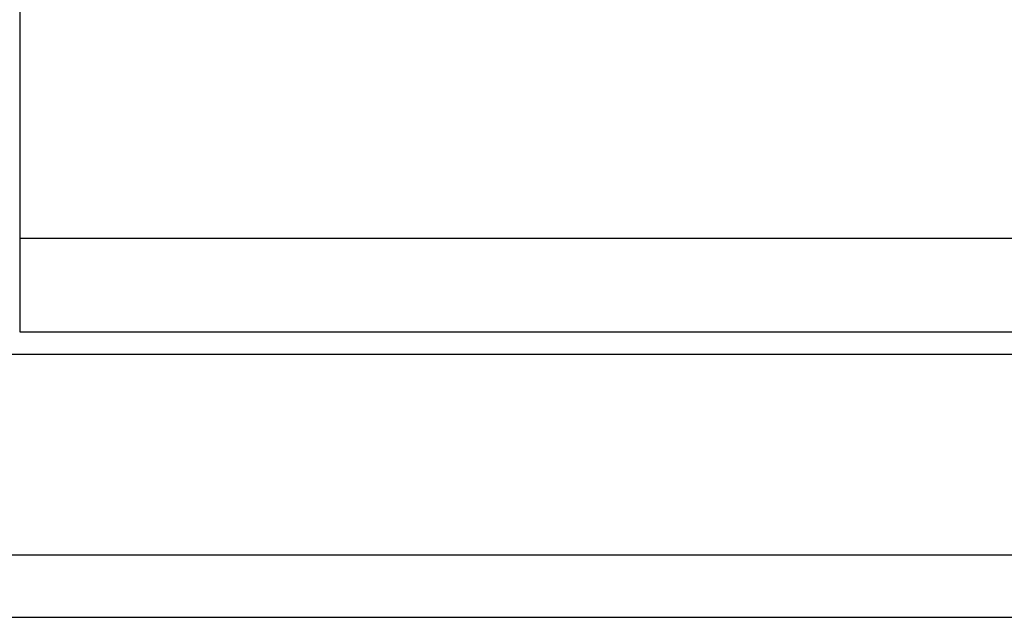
# Model space of a CAD drawing. Header units: millimetres. Extents: x 292 to 530, y -188 to -115.
# Tile 3 of 49: x 454.91 to 465.96, y -174.39 to -167.69. Entities that reach past the tile are written whole.
import ezdxf

# ---------------------------------------------------------------- set-up
doc = ezdxf.new("R2010")
doc.units = ezdxf.units.MM
doc.header["$LTSCALE"] = 0.1
doc.layers.add('OUT', color=3, linetype='CONTINUOUS')

msp = doc.modelspace()

# ---------------------------------------------------------------- linework, layer by layer
at = {"layer": 'OUT', "color": 0}
for p, q in [((454.915, -150.389), (454.915, -171.189)), ((454.915, -170.139), (477.815, -170.139)), ((454.915, -171.189), (477.815, -171.189)), ((399.779, -171.439), (530.365, -171.439)), ((399.539, -173.689), (530.365, -173.689)), ((380.365, -174.389), (530.365, -174.389))]:
    msp.add_line(p, q, dxfattribs=at)

doc.saveas('drawing.dxf')
